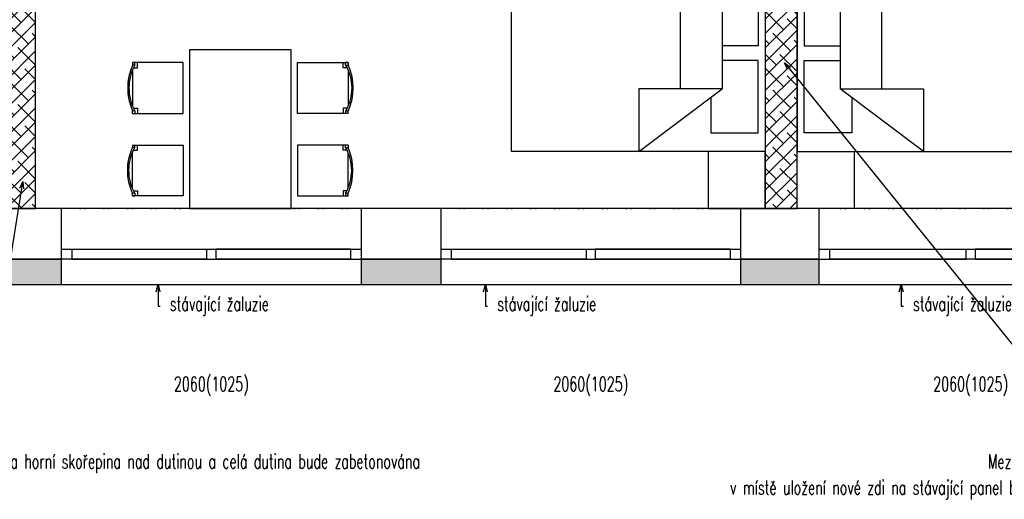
# Model space of a CAD drawing. Header units: millimetres. Extents: x -239306 to 235396, y -2942 to 28189.
# Tile 9 of 37: x 18060 to 25818, y 3537 to 7319. Entities that reach past the tile are written whole.
import ezdxf
from ezdxf import colors
from ezdxf.entities.mleader import LeaderData, LeaderLine
from ezdxf.enums import TextEntityAlignment as Align
from ezdxf.math import Vec2, Vec3

# ---------------------------------------------------------------- set-up
doc = ezdxf.new("R2010")
doc.units = ezdxf.units.MM
doc.header["$LTSCALE"] = 300
doc.linetypes.add('DIVIDE2', pattern=[0.625, 0.25, -0.125, 0, -0.125, 0, -0.125])
for name, color, linetype in [('A-Dimline-D', 221, 'Continuous'), ('A-Dimline-D @ 50', 221, 'Continuous'), ('A-Furniture-G', 10, 'Continuous'), ('A-Wall-Abov', 32, 'DIVIDE2'), ('A-Wall-Blow', 30, 'Continuous'), ('A-Wall-Comp', 22, 'Continuous'), ('A-Wall-G', 50, 'Continuous'), ('A-Wall-Patt', 12, 'Continuous'), ('A-Window-G', 92, 'Continuous'), ('A-WindowAssy-G', 102, 'Continuous')]:
    doc.layers.add(name, color=color, linetype=linetype)
doc.styles.get("Standard").update_dxf_attribs({"font": 'simplex.shx', "width": 0.65})

# ---------------------------------------------------------------- blocks, each defined once
blk = doc.blocks.new('WindoWHSH')
at = {"width": 0.65}
blk.add_attdef('WindowST:HSH', text='', height=1, dxfattribs=at).set_placement((0, -0.4), align=Align.TOP_CENTER)
blk = doc.blocks.new('_Open30')
at = {"color": 0, "lineweight": -2}
for p, q in [((-1, 0.27), (0, 0)), ((0, 0), (-1, -0.27)), ((0, 0), (-1, 0))]:
    blk.add_line(p, q, dxfattribs=at)
blk = doc.blocks.new('dvojsklo')
at = {"color": 0, "linetype": 'ByBlock'}
for p, q in [((500, 25), (-500, 25)), ((-500, -25), (500, -25))]:
    blk.add_line(p, q, dxfattribs=at)
blk = doc.blocks.new('M_DFURN_BED_3D DOUBLE BED_P')
at = {"color": 0, "linetype": 'ByBlock', "lineweight": -2}
blk.add_line((0.1696, 0.5), (0.1696, -0.1712), dxfattribs=at)
for points in [[(0, -0.5), (1, -0.5), (1, 0.5), (0, 0.5)], [(0.1696, -0.1712), (0.4984, -0.1712), (0.4984, -0.5)]]:
    blk.add_lwpolyline(points, close=True, dxfattribs=at)
for points in [[(0.334, -0.1712), (0.334, 0.5)], [(0.1696, 0.3998), (0.0277, 0.3998), (0.0277, 0.0549), (0.1696, 0.0549)], [(0.2153, -0.2178), (0.2153, -0.4019), (0.0277, -0.4019), (0.0277, -0.0221), (0.1696, -0.0221)]]:
    blk.add_lwpolyline(points, dxfattribs=at)
at = {"layer": 'DEFPOINTS', "color": 0, "linetype": 'ByBlock', "lineweight": -2}
for p in [(0, 0.5), (1, 0), (0, -0.5)]:
    blk.add_point(p, dxfattribs=at)
blk = doc.blocks.new('SYMBOL_Closet_3_2D')
blk.add_lwpolyline([(0, 0), (0.45, 0), (0.45, -0.45), (0, -0.45)], close=True)
blk = doc.blocks.new('SYMBOL_Table_3_2D')
blk.add_lwpolyline([(-0.625, 0.4), (0.625, 0.4), (0.625, -0.4), (-0.625, -0.4), (-0.625, 0.4)])
blk = doc.blocks.new('SYMBOL_Chair_1_2D')
at = {"extrusion": (-1, 1.22461e-16, -3.67382e-16)}
for p, q in [((-0.4, 0.2), (-0.4, 0.18)), ((-0.4, -0.2), (-0.4, -0.18))]:
    blk.add_line(p, q, dxfattribs=at)
at = {"extrusion": (-2.44921e-16, 1, 0)}
blk.add_line((-0.4, 0.2), (-0.38, 0.2), dxfattribs=at)
for p, q in [((-0.4, 0.2), (-0.4, 0.18)), ((-0.4, 0.2), (-0.38, 0.2)), ((0, 0.2), (-0.4, 0.2)), ((-0.38, 0.18), (-0.4, 0.18)), ((-0.3906, 0.16), (-0.36, 0.16)), ((-0.38, 0.18), (-0.38, 0.2)), ((0, -0.2), (0, 0.2)), ((-0.4, 0.139), (-0.4, -0.139)), ((-0.38, -0.18), (-0.4, -0.18)), ((-0.4, -0.2), (-0.4, -0.18)), ((-0.4, -0.2), (-0.38, -0.2)), ((-0.4, -0.2), (0, -0.2)), ((-0.3906, -0.16), (-0.36, -0.16)), ((-0.38, -0.18), (-0.38, -0.2))]:
    blk.add_line(p, q)
at = {"extrusion": (4.28077e-17, -0.998752, 0.049938)}
blk.add_line((-0.38, 0.18), (-0.4, 0.18), dxfattribs=at)
blk.add_line((-0.38, 0.18), (-0.4, 0.18), dxfattribs=at)
at = {"extrusion": (0.998752, 2.44616e-16, 0.049938)}
blk.add_line((-0.38, 0.18), (-0.38, 0.2), dxfattribs=at)
at = {"extrusion": (0.998752, 1.22308e-16, 0.049938)}
blk.add_line((-0.36, 0.16), (-0.36, 0.2), dxfattribs=at)
at = {"extrusion": (-7.95001e-17, 0.998752, 0.049938)}
blk.add_line((-0.38, -0.18), (-0.4, -0.18), dxfattribs=at)
at = {"extrusion": (-1.83691e-16, -1, 0)}
blk.add_line((-0.4, -0.2), (-0.38, -0.2), dxfattribs=at)
at = {"extrusion": (0.998752, -1.22308e-16, 0.049938)}
for p, q in [((-0.38, -0.18), (-0.38, -0.2)), ((-0.36, -0.16), (-0.36, -0.2))]:
    blk.add_line(p, q, dxfattribs=at)
for centre, radius, start, end in [((0.013, 0), 0.4505, 156.44981, 203.55019), ((-0.0629, 0), 0.3647, 150.42038, 209.57504)]:
    blk.add_arc(centre, radius, start, end)

msp = doc.modelspace()

# ---------------------------------------------------------------- hatches: boundary and pattern name
at = {"layer": 'A-Wall-Patt', "linetype": 'Continuous', "lineweight": -3}
h = msp.add_hatch(dxfattribs=at)
h.set_pattern_fill('ANSI38', color=254, scale=25, style=0)
h.paths.add_polyline_path([(23935, 5830), (24185, 5830), (24185, 11615), (24136.2, 11639.4, -0.377936), (23939.1, 11617), (23935, 11615)], flags=0)
h = msp.add_hatch(dxfattribs=at)
h.set_pattern_fill('ANSI38', color=254, scale=25, style=0)
h.paths.add_polyline_path([(18185, 9580), (17935, 9580), (17935, 5830), (18185, 5830)], flags=0)
h.paths.add_polyline_path([(17935, 9580), (18185, 9580), (18185, 10565), (17935, 10565)], flags=0)
h = msp.add_hatch(dxfattribs=at)
h.set_pattern_fill('HONEY', color=254, scale=15, style=0)
h.paths.add_polyline_path([(11725, 5430), (11725, 5230), (12360, 5230), (12360, 5430)], flags=0)
h.paths.add_polyline_path([(9370, 5230), (9370, 5430), (8800, 5430), (8600, 5230)], flags=0)
h.paths.add_polyline_path([(17735, 5430), (17735, 5230), (18390, 5230), (18390, 5430)], flags=0)
h.paths.add_polyline_path([(15365, 5230), (15365, 5430), (14730, 5430), (14730, 5230)], flags=0)
h.paths.add_polyline_path([(23740, 5430), (23740, 5230), (24360, 5230), (24360, 5430)], flags=0)
h.paths.add_polyline_path([(21380, 5230), (21380, 5430), (20750, 5430), (20750, 5230)], flags=0)
h.paths.add_polyline_path([(29725, 5430), (29725, 5230), (30375, 5230), (30375, 5430)], flags=0)
h.paths.add_polyline_path([(27370, 5230), (27370, 5430), (26745, 5430), (26745, 5230)], flags=0)
h.paths.add_polyline_path([(41770, 5430), (41770, 5230), (42570, 5230), (42570, 5430)], flags=0)
h.paths.add_polyline_path([(39385, 5230), (39385, 5430), (38755, 5430), (38755, 5230)], flags=0)
h.paths.add_polyline_path([(36350, 5230), (36350, 5430), (35695, 5430), (35695, 5230)], flags=0)
h.paths.add_polyline_path([(33340, 5230), (33340, 5430), (32740, 5430), (32740, 5230)], flags=0)

# ---------------------------------------------------------------- linework, layer by layer
at = {"layer": 'A-Wall-Abov', "linetype": 'DIVIDE2', "lineweight": -3}
for p, q in [((20750, 5830), (18390, 5830)), ((23740, 5830), (21380, 5830)), ((26745, 5830), (24360, 5830)), ((18390, 5230), (20750, 5230)), ((21380, 5230), (23740, 5230)), ((24360, 5230), (26745, 5230))]:
    msp.add_line(p, q, dxfattribs=at)
at = {"layer": 'A-Wall-Blow', "linetype": 'Continuous', "lineweight": -3}
for p, q in [((20750, 5830), (18390, 5830)), ((23740, 5830), (21380, 5830)), ((26745, 5830), (24360, 5830)), ((18390, 5230), (20750, 5230)), ((21380, 5230), (23740, 5230)), ((24360, 5230), (26745, 5230))]:
    msp.add_line(p, q, dxfattribs=at)
at = {"layer": 'A-Wall-Comp', "linetype": 'Continuous', "lineweight": -3}
for p, q in [((18185, 5830), (17935, 5830)), ((17935, 5830), (18185, 5830)), ((24185, 5830), (23935, 5830)), ((23935, 5830), (24185, 5830)), ((17735, 5430), (18390, 5430)), ((18390, 5430), (17735, 5430)), ((20750, 5430), (21380, 5430)), ((21380, 5430), (20750, 5430)), ((23740, 5430), (24360, 5430)), ((24360, 5430), (23740, 5430))]:
    msp.add_line(p, q, dxfattribs=at)
at = {"layer": 'A-Wall-G', "linetype": 'Continuous', "lineweight": -3}
for p, q in [((18185, 5830), (18185, 9580)), ((23935, 8980), (23935, 5830)), ((24185, 5830), (24185, 8980)), ((18390, 5830), (18185, 5830)), ((18390, 5230), (18390, 5830)), ((21380, 5830), (20750, 5830)), ((20750, 5830), (20750, 5230)), ((21380, 5230), (21380, 5830)), ((23935, 5830), (23740, 5830)), ((23740, 5830), (23740, 5230)), ((24360, 5830), (24185, 5830)), ((24360, 5230), (24360, 5830)), ((17735, 5230), (18390, 5230)), ((20750, 5230), (21380, 5230)), ((23740, 5230), (24360, 5230))]:
    msp.add_line(p, q, dxfattribs=at)
at = {"layer": 'A-WindowAssy-G', "linetype": 'Continuous', "lineweight": -3}
for p, q in [((18390, 5430), (18390, 5510)), ((18390, 5510), (18470, 5510)), ((18470, 5510), (18470, 5430)), ((18470, 5510), (19535, 5510)), ((19535, 5510), (20750, 5510)), ((19535, 5430), (19535, 5510)), ((19605, 5510), (19605, 5430)), ((20670, 5430), (20670, 5510)), ((20750, 5510), (20750, 5430)), ((21380, 5430), (21380, 5510)), ((21380, 5510), (21460, 5510)), ((21460, 5510), (21460, 5430)), ((21460, 5510), (22525, 5510)), ((22525, 5510), (23740, 5510)), ((22525, 5430), (22525, 5510)), ((22595, 5510), (22595, 5430)), ((23660, 5430), (23660, 5510)), ((23740, 5510), (23740, 5430)), ((24360, 5430), (24360, 5510)), ((24360, 5510), (25517.5, 5510)), ((24440, 5510), (24440, 5430)), ((25517.5, 5430), (25517.5, 5510)), ((25517.5, 5510), (25587.5, 5510)), ((25587.5, 5510), (26745, 5510)), ((25587.5, 5510), (25587.5, 5430)), ((18470, 5430), (18390, 5430)), ((18470, 5430), (19535, 5430)), ((19535, 5430), (20750, 5430)), ((21460, 5430), (21380, 5430)), ((21460, 5430), (22525, 5430)), ((22525, 5430), (23740, 5430)), ((24360, 5430), (25517.5, 5430)), ((25587.5, 5430), (25517.5, 5430)), ((25587.5, 5430), (26745, 5430))]:
    msp.add_line(p, q, dxfattribs=at)

# ---------------------------------------------------------------- block references
at = {"layer": 'A-Dimline-D @ 50', "linetype": 'Continuous', "lineweight": -3, "xscale": 112.5, "yscale": 112.5, "zscale": 112.5}
for p in [(19570, 4547.4), (22560, 4547.4), (25552.5, 4547.4)]:
    msp.add_blockref('WindoWHSH', p, dxfattribs=at).add_auto_attribs({'WindowST:HSH': '2060(1025)'})
at = {"layer": 'A-Furniture-G', "linetype": 'Continuous', "lineweight": -3, "extrusion": (0, 0, -1)}
for name, p, xscale, yscale, zscale in [('M_DFURN_BED_3D DOUBLE BED_P', (-23935, 7030), 2000, 1500, -550), ('SYMBOL_Chair_1_2D', (-20248.3, 6780), 1000, 1000, -1000), ('SYMBOL_Closet_3_2D', (-23935, 6280), 1000, 1000, -1000)]:
    msp.add_blockref(name, p, dxfattribs=dict(at, xscale=xscale, yscale=yscale, zscale=zscale))
at = {"layer": 'A-Furniture-G', "linetype": 'Continuous', "lineweight": -3}
for name, p, xscale, yscale, zscale in [('M_DFURN_BED_3D DOUBLE BED_P', (24185, 7030), 2000, 1500, 550), ('SYMBOL_Chair_1_2D', (19348.3, 6780), 1000, 1000, 1000), ('SYMBOL_Closet_3_2D', (24185, 6280), 1000, 1000, 1000)]:
    msp.add_blockref(name, p, dxfattribs=dict(at, xscale=xscale, yscale=yscale, zscale=zscale))
at = {"layer": 'A-Furniture-G', "linetype": 'Continuous', "lineweight": -3, "extrusion": (0, 0, -1), "xscale": 1000, "yscale": 1000, "zscale": -1000}
for name, p, rotation in [('SYMBOL_Table_3_2D', (-19798.3, 6455), 270), ('SYMBOL_Chair_1_2D', (-19348.3, 6130), 180)]:
    msp.add_blockref(name, p, dxfattribs=dict(at, rotation=rotation))
at = {"layer": 'A-Furniture-G', "linetype": 'Continuous', "lineweight": -3, "xscale": 1000, "yscale": 1000, "zscale": 1000, "rotation": 180}
msp.add_blockref('SYMBOL_Chair_1_2D', (20248.3, 6130), dxfattribs=at)
at = {"layer": 'A-Window-G', "linetype": 'Continuous', "lineweight": -3, "extrusion": (0, 0, -1), "yscale": 1.6, "zscale": -1}
for p, xscale in [((-19002.5, 5470, -1025), 1.065), ((-19002.5, 5470, -1025), 1.065), ((-20137.5, 5470, -1025), 1.065), ((-21992.5, 5470, -1025), 1.065), ((-21992.5, 5470, -1025), 1.065), ((-23127.5, 5470, -1025), 1.065), ((-24978.8, 5470, -1025), 1.0775), ((-24978.8, 5470, -1025), 1.0775), ((-26126.2, 5470, -1025), 1.0775)]:
    msp.add_blockref('dvojsklo', p, dxfattribs=dict(at, xscale=xscale))
at = {"layer": 'A-Window-G', "linetype": 'Continuous', "lineweight": -3, "yscale": 1.6}
for p, xscale in [((20137.5, 5470, 1025), 1.065), ((23127.5, 5470, 1025), 1.065), ((26126.2, 5470, 1025), 1.0775)]:
    msp.add_blockref('dvojsklo', p, dxfattribs=dict(at, xscale=xscale))

# ---------------------------------------------------------------- leaders
at = {"layer": 'A-Dimline-D'}
ml = msp.add_multileader_mtext('Standard', dxfattribs=at)
ml.set_content('v místě uložení nové zdi na stávající panel bude u panelu proražena horní skořepina nad dutinou a celá dutina bude zabetonována', color=256)
ml.set_leader_properties()
ml.set_arrow_properties(name='OPEN30')
ml.build(insert=Vec2(0, 0))
ml.multileader.update_dxf_attribs({"dogleg_length": 0.36, "arrow_head_size": 56.2, "scale": 50})
ctx = ml.context
ctx.base_point, ctx.scale, ctx.char_height, ctx.arrow_head_size, ctx.landing_gap_size, ctx.plane_origin = Vec3(14520.2, 3837.1), 50, 112.5, 56.2, 75, Vec3(21693.7, 7887)
notes = []
notes.append((ctx, [(1, (1, 1, 0), (17728.1, 3837.1), (-1, 0), 70.2, [(2, [(12044.2, 6978.1)], 0, []), (3, [(18084, 6042)], 0, [])])]))
ctx.mtext.insert, ctx.mtext.width, ctx.mtext.flow_direction = Vec3(14595.2, 3893.4), 3066.092, 5
ml = msp.add_multileader_mtext('Standard', dxfattribs=at)
ml.set_content('v místě uložení nové zdi na stávající panel bude u panelu proražena horní skořepina nad dutinou a celá dutina bude zabetonována', color=256)
ml.set_leader_properties()
ml.set_arrow_properties(name='OPEN30')
ml.build(insert=Vec2(0, 0))
ml.multileader.update_dxf_attribs({"dogleg_length": 0.36, "arrow_head_size": 56.2, "scale": 50})
ctx = ml.context
ctx.base_point, ctx.scale, ctx.char_height, ctx.arrow_head_size, ctx.landing_gap_size, ctx.plane_origin = Vec3(23581.9, 3630.4), 50, 112.5, 56.2, 75, Vec3(33736.9, 7887)
notes.append((ctx, [(1, (1, 1, 0), (26789.8, 3630.4), (-1, 0), 70.2, [(2, [(24087.4, 6978.1)], 0, []), (3, [(30127.2, 6042)], 0, [])])]))
ctx.mtext.insert, ctx.mtext.width, ctx.mtext.flow_direction = Vec3(23656.9, 3686.7), 3066.092, 5
ml = msp.add_multileader_mtext('Standard', dxfattribs=at)
ml.set_content('Meziokenní pilíře, které byly v minulosti částečně dozdívány z porobetonových tvárnic nebo byly narušeny prováděním instalací, budou přezděny z betonových cihel nebo z plných pálených cihel. Před přezděním bude provedeno podepření stropů v místě u pilíře.', color=256)
ml.set_leader_properties()
ml.set_arrow_properties(name='OPEN30')
ml.build(insert=Vec2(0, 0))
ml.multileader.update_dxf_attribs({"dogleg_length": 0.36, "arrow_head_size": 56.2, "scale": 50})
ctx = ml.context
ctx.base_point, ctx.scale, ctx.char_height, ctx.arrow_head_size, ctx.landing_gap_size, ctx.plane_origin = Vec3(34237.9, 3817.1), 50, 112.5, 56.2, 75, Vec3(38883.9, 5523.5)
ctx.text_align_type = 2
notes.append((ctx, [(0, (1, 1, 0), (38883.9, 3817.1), (-1, 0), 18, [(0, [(38883.9, 5523.5)], 0, [])])]))
ctx.mtext.insert, ctx.mtext.width, ctx.mtext.alignment, ctx.mtext.flow_direction = Vec3(38790.9, 3892.1), 4539.9, 3, 5
ml = msp.add_multileader_mtext('Standard', dxfattribs=at)
ml.set_content('stávající žaluzie', color=256)
ml.set_leader_properties()
ml.set_arrow_properties(name='OPEN30')
ml.build(insert=Vec2(0, 0))
ml.multileader.update_dxf_attribs({"dogleg_length": 0.36, "arrow_head_size": 56.2, "scale": 50})
ctx = ml.context
ctx.base_point, ctx.scale, ctx.char_height, ctx.arrow_head_size, ctx.landing_gap_size, ctx.plane_origin = Vec3(19167.9, 5059.9), 50, 112.5, 56.2, 75, Vec3(19149.9, 5230)
notes.append((ctx, [(0, (1, 1, 0), (19149.9, 5059.9), (1, 0), 18, [(0, [(19149.9, 5230)], 0, [])])]))
ctx.mtext.insert, ctx.mtext.flow_direction = Vec3(19242.9, 5134.9), 5
ml = msp.add_multileader_mtext('Standard', dxfattribs=at)
ml.set_content('stávající žaluzie', color=256)
ml.set_leader_properties()
ml.set_arrow_properties(name='OPEN30')
ml.build(insert=Vec2(0, 0))
ml.multileader.update_dxf_attribs({"dogleg_length": 0.36, "arrow_head_size": 56.2, "scale": 50})
ctx = ml.context
ctx.base_point, ctx.scale, ctx.char_height, ctx.arrow_head_size, ctx.landing_gap_size, ctx.plane_origin = Vec3(21747.3, 5059.9), 50, 112.5, 56.2, 75, Vec3(21729.3, 5230)
notes.append((ctx, [(0, (1, 1, 0), (21729.3, 5059.9), (1, 0), 18, [(0, [(21729.3, 5230)], 0, [])])]))
ctx.mtext.insert, ctx.mtext.flow_direction = Vec3(21822.3, 5134.9), 5
ml = msp.add_multileader_mtext('Standard', dxfattribs=at)
ml.set_content('stávající žaluzie', color=256)
ml.set_leader_properties()
ml.set_arrow_properties(name='OPEN30')
ml.build(insert=Vec2(0, 0))
ml.multileader.update_dxf_attribs({"dogleg_length": 0.36, "arrow_head_size": 56.2, "scale": 50})
ctx = ml.context
ctx.base_point, ctx.scale, ctx.char_height, ctx.arrow_head_size, ctx.landing_gap_size, ctx.plane_origin = Vec3(25023.1, 5059.9), 50, 112.5, 56.2, 75, Vec3(25005.1, 5230)
notes.append((ctx, [(0, (1, 1, 0), (25005.1, 5059.9), (1, 0), 18, [(0, [(25005.1, 5230)], 0, [])])]))
ctx.mtext.insert, ctx.mtext.flow_direction = Vec3(25098.1, 5134.9), 5
for ctx, leaders in notes:
    for number, flags, end, landing, length, lines in leaders:
        leader = LeaderData()
        leader.index, (leader.has_last_leader_line, leader.has_dogleg_vector, leader.attachment_direction) = number, flags
        leader.last_leader_point, leader.dogleg_vector, leader.dogleg_length = Vec3(end), Vec3(landing), length
        for number, points, colour, breaks in lines:
            line = LeaderLine()
            line.index, line.vertices, line.color, line.breaks = number, Vec3.list(points), colors.encode_raw_color(colour), breaks
            leader.lines.append(line)
        ctx.leaders.append(leader)

doc.saveas('drawing.dxf')
